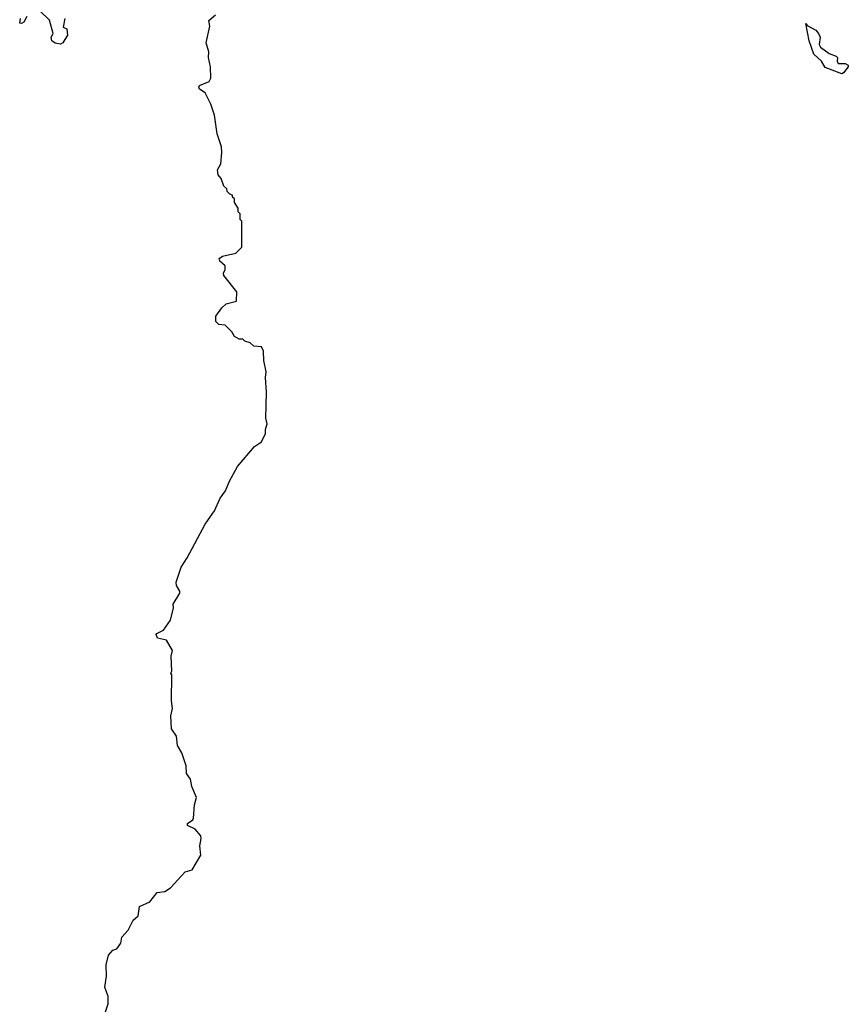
# Model space of a CAD drawing. Extents: x 2219101 to 2444320, y 201258 to 358766.
# Tile 190 of 256: x 2325625 to 2330080, y 316783 to 322079. Entities that reach past the tile are written whole.
import ezdxf

# ---------------------------------------------------------------- set-up
doc = ezdxf.new("R2010")
doc.units = 0

msp = doc.modelspace()

# ---------------------------------------------------------------- linework, layer by layer
at = {"layer": '0CON10XD'}
for points in [[(2325663.6, 322096.4), (2325646.7, 322065), (2325635, 322057.5), (2325625, 322060), (2325630, 322085)], [(2325867.5, 322085), (2325858.3, 322038.3), (2325878.8, 322028.8), (2325881.4, 321995), (2325857.5, 321955), (2325845, 321947.5), (2325815, 321952), (2325798, 321965), (2325794.3, 321985), (2325804.2, 322005), (2325785.9, 322075.9), (2325735, 322123.8)], [(2326070, 316695), (2326100, 316785), (2326100, 316825), (2326082.5, 316875), (2326092.5, 316935), (2326090, 316995), (2326102.1, 317047.9), (2326125, 317073.8), (2326148, 317082), (2326168.3, 317111.7), (2326173.8, 317145), (2326208.2, 317181.8), (2326234.6, 317235.4), (2326261.4, 317258.6), (2326270, 317310), (2326323.8, 317335), (2326363.3, 317385), (2326405, 317390), (2326435, 317410), (2326514.5, 317495.5), (2326553, 317507), (2326598, 317585), (2326592.9, 317635), (2326601.4, 317675), (2326598.7, 317688.7), (2326568, 317725), (2326528, 317745), (2326528, 317755), (2326556, 317775), (2326560, 317785), (2326564.3, 317855.7), (2326576.2, 317895), (2326550, 317955), (2326543.9, 317993.9), (2326521.2, 318025), (2326520, 318065), (2326497.1, 318135), (2326473.8, 318175), (2326468.8, 318225), (2326442, 318265), (2326438, 318335), (2326446.7, 318375), (2326441.4, 318415), (2326442.5, 318555), (2326437.5, 318565), (2326442.5, 318575), (2326440, 318655), (2326446.4, 318686.4), (2326415, 318742.5), (2326365, 318753.3), (2326358.3, 318771.7), (2326361.7, 318778.3), (2326397.5, 318795), (2326435, 318850), (2326452.5, 318915), (2326450, 318935), (2326486.7, 318995), (2326485.9, 319005.9), (2326467.5, 319035), (2326467, 319053), (2326492.5, 319135), (2326526.1, 319183.9), (2326622, 319365), (2326672.7, 319437.3), (2326703.3, 319505), (2326731.2, 319545), (2326752.3, 319597.7), (2326796.7, 319675), (2326887, 319783), (2326925, 319807.5), (2326946.4, 319853.6), (2326946, 319875), (2326956, 319905), (2326948.6, 319935), (2326951.4, 320075), (2326945.8, 320155), (2326950.8, 320185), (2326937.5, 320245), (2326936.2, 320296.2), (2326925, 320320), (2326883, 320323), (2326865, 320340), (2326835, 320350), (2326825, 320360), (2326805, 320360), (2326780, 320375), (2326765, 320400), (2326730, 320435), (2326695, 320440), (2326680, 320455), (2326680, 320485), (2326711.7, 320528.3), (2326735, 320550), (2326790, 320565), (2326792.5, 320615), (2326723, 320703), (2326720, 320715), (2326730, 320735), (2326730, 320755), (2326700.7, 320780.7), (2326697.5, 320795), (2326715, 320807.5), (2326787, 320823), (2326820, 320855), (2326820, 320995), (2326810, 321005), (2326810, 321035), (2326800, 321045), (2326800, 321065), (2326780, 321095), (2326780, 321115), (2326770, 321125), (2326770, 321135), (2326755, 321140), (2326740, 321155), (2326738.3, 321168.3), (2326723, 321183), (2326707.5, 321225), (2326692.5, 321245), (2326688.3, 321271.7), (2326707, 321303), (2326712.5, 321365), (2326710, 321395), (2326686.7, 321465), (2326672.5, 321565), (2326652.5, 321625), (2326622.5, 321685), (2326592.5, 321705), (2326587.5, 321715), (2326592.5, 321725), (2326643, 321747), (2326652.5, 321765), (2326650, 321825), (2326640, 321875), (2326642.5, 321905), (2326627.5, 321955), (2326646.8, 322043.2), (2326641.2, 322075), (2326677.5, 322105)], [(2330045, 321786.7), (2329955, 321822.5), (2329936.7, 321855), (2329895, 321894), (2329870, 321965), (2329852.5, 322057.5), (2329858.3, 322048.3), (2329905, 322022.5), (2329919.4, 322005), (2329928.1, 321985), (2329923.8, 321945), (2329930.3, 321930.3), (2329977.3, 321897.3), (2330015, 321882.5), (2330022.5, 321875), (2330020, 321855), (2330025, 321842.5), (2330063, 321843), (2330080, 321835), (2330080, 321825), (2330055, 321793.3), (2330045, 321786.7)]]:
    msp.add_lwpolyline(points, dxfattribs=at)

doc.saveas('drawing.dxf')
